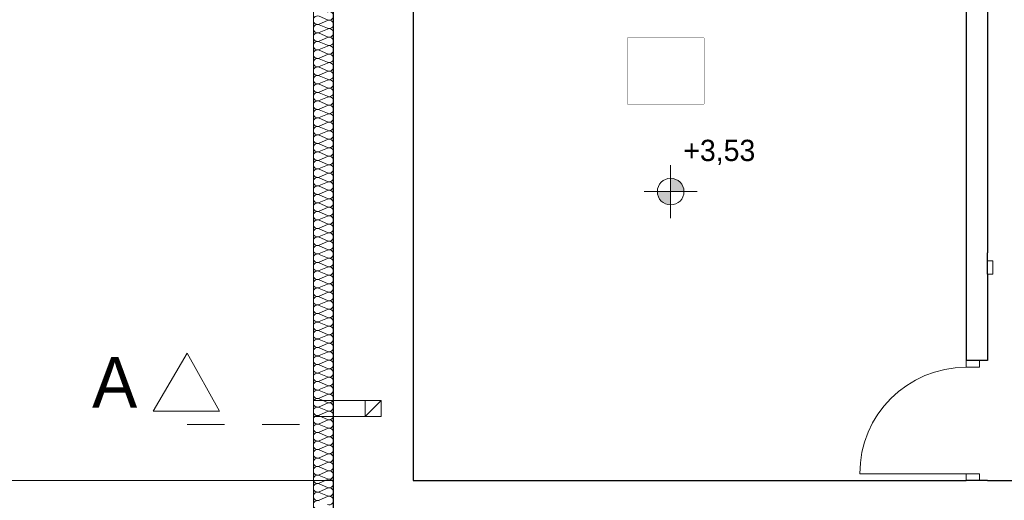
# Model space of a CAD drawing. Header units: inches. Extents: x -515158 to -470211, y -1887 to 84268.
# Tile 90 of 102: x -492371 to -484966, y 72667 to 76280. Entities that reach past the tile are written whole.
import ezdxf

# ---------------------------------------------------------------- set-up
doc = ezdxf.new("R2010")
doc.units = ezdxf.units.IN
doc.header["$MEASUREMENT"] = 0
doc.set_wipeout_variables(frame=1)
doc.linetypes.add('Dashed', pattern=[564.444447, 282.222223, -282.222223])
for name, color, linetype, lineweight in [('#podkład', 252, 'Continuous', 9), ('Arch ocieplenie_Nr_Pióra__44', 252, 'Continuous', 9), ('Arch wykończenie_Nr_Pióra__3', 252, 'Continuous', 18), ('INWENT DACH_Nr_Pióra__21', 252, 'Continuous', 9), ('INWENT OPISY_Nr_Pióra__21', 252, 'Continuous', 9), ('INWENT OPISY_Nr_Pióra__41', 252, 'Continuous', 15), ('INWENT RZĘDNE_Nr_Pióra__21', 252, 'Continuous', 9), ('INWENT. DRZWI_Nr_Pióra__5', 252, 'Continuous', 13), ('INWENT.ŚCIANY_Nr_Pióra__1', 252, 'Continuous', 25), ('Istniejące kominy_Nr_Pióra__21', 252, 'Continuous', 9)]:
    doc.layers.add(name, color=color, linetype=linetype, lineweight=lineweight)
doc.layers.add('Arch ocieplenie', color=252, linetype='Continuous')
doc.layers.add('INWENT RZĘDNE', color=252, linetype='Continuous')
doc.styles.add('GENERATED_STYLE_3', font='txt')
doc.styles.add('GENERATED_STYLE_4', font='txt')
doc.styles.add('GENERATED_STYLE_7', font='txt')

# ---------------------------------------------------------------- blocks, each defined once
blk = doc.blocks.new('Koty wysokościowe_46', base_point=(-486411, 76188))
at = {"layer": 'INWENT RZĘDNE_Nr_Pióra__21', "linetype": 'Continuous'}
for points in [[(-486411, 76188), (-486311, 76188), (-486318.6, 76226.3), (-486340.3, 76258.7), (-486372.8, 76280.4), (-486411, 76288)], [(-486411, 76188), (-486511, 76188), (-486503.4, 76149.7), (-486481.7, 76117.3), (-486449.3, 76095.6), (-486411, 76088)]]:
    blk.add_hatch(color=256, dxfattribs=at).paths.add_polyline_path(points, flags=0)
for p, q in [((-486411, 75988), (-486411, 76388)), ((-486611, 76188), (-486211, 76188))]:
    blk.add_line(p, q, dxfattribs=at)
blk.add_circle((-486411, 76188), 100, dxfattribs=at)
at = {"layer": 'INWENT RZĘDNE_Nr_Pióra__21', "insert": (-486315.7, 76388), "char_height": 160, "attachment_point": 7, "style": 'GENERATED_STYLE_3'}
blk.add_mtext('{+3,53}', dxfattribs=at)
blk = doc.blocks.new('Izolacja cieplna 14_211', base_point=(-488948.3, 67857.6))
at = {"layer": 'Arch ocieplenie_Nr_Pióra__44', "linetype": 'Continuous'}
for p, q in [((-488993, 77479.6), (-489053.6, 77506.2)), ((-489053.6, 77447.6), (-488993, 77474.2)), ((-488993, 77415.7), (-489053.6, 77442.2)), ((-489053.6, 77383.7), (-488993, 77410.3)), ((-488993, 77351.7), (-489053.6, 77378.3)), ((-489053.6, 77319.8), (-488993, 77346.4)), ((-488993, 77287.8), (-489053.6, 77314.4)), ((-489053.6, 77255.9), (-488993, 77282.5)), ((-488993, 77223.9), (-489053.6, 77250.5)), ((-489053.6, 77192), (-488993, 77218.5)), ((-488993, 77160), (-489053.6, 77186.6)), ((-489053.6, 77128), (-488993, 77154.6)), ((-488993, 77096.1), (-489053.6, 77122.7)), ((-489053.6, 77064.1), (-488993, 77090.7)), ((-488993, 77032.2), (-489053.6, 77058.8)), ((-489053.6, 77000.2), (-488993, 77026.8)), ((-488993, 76968.3), (-489053.6, 76994.8)), ((-489053.6, 76936.3), (-488993, 76962.9)), ((-488993, 76904.3), (-489053.6, 76930.9)), ((-489053.6, 76872.4), (-488993, 76899)), ((-488993, 76840.4), (-489053.6, 76867)), ((-489053.6, 76808.5), (-488993, 76835.1)), ((-488993, 76776.5), (-489053.6, 76803.1)), ((-489053.6, 76744.5), (-488993, 76771.1)), ((-488993, 76712.6), (-489053.6, 76739.2)), ((-489053.6, 76680.6), (-488993, 76707.2)), ((-488993, 76648.7), (-489053.6, 76675.3)), ((-489053.6, 76616.7), (-488993, 76643.3)), ((-488993, 76584.8), (-489053.6, 76611.3)), ((-489053.6, 76552.8), (-488993, 76579.4)), ((-488993, 76520.8), (-489053.6, 76547.4)), ((-489053.6, 76488.9), (-488993, 76515.5)), ((-488993, 76456.9), (-489053.6, 76483.5)), ((-489053.6, 76425), (-488993, 76451.6)), ((-488993, 76393), (-489053.6, 76419.6)), ((-489053.6, 76361.1), (-488993, 76387.6)), ((-488993, 76329.1), (-489053.6, 76355.7)), ((-489053.6, 76297.1), (-488993, 76323.7)), ((-488993, 76265.2), (-489053.6, 76291.8)), ((-489053.6, 76233.2), (-488993, 76259.8)), ((-488993, 76201.3), (-489053.6, 76227.9)), ((-489053.6, 76169.3), (-488993, 76195.9)), ((-488993, 76137.4), (-489053.6, 76163.9)), ((-489053.6, 76105.4), (-488993, 76132)), ((-488993, 76073.4), (-489053.6, 76100)), ((-489053.6, 76041.5), (-488993, 76068.1)), ((-488993, 76009.5), (-489053.6, 76036.1)), ((-489053.6, 75977.6), (-488993, 76004.2)), ((-488993, 75945.6), (-489053.6, 75972.2)), ((-489053.6, 75913.6), (-488993, 75940.2)), ((-488993, 75881.7), (-489053.6, 75908.3)), ((-489053.6, 75849.7), (-488993, 75876.3)), ((-488993, 75817.8), (-489053.6, 75844.4)), ((-489053.6, 75785.8), (-488993, 75812.4)), ((-488993, 75753.9), (-489053.6, 75780.4)), ((-489053.6, 75721.9), (-488993, 75748.5)), ((-488993, 75689.9), (-489053.6, 75716.5)), ((-489053.6, 75658), (-488993, 75684.6)), ((-488993, 75626), (-489053.6, 75652.6)), ((-489053.6, 75594.1), (-488993, 75620.7)), ((-488993, 75562.1), (-489053.6, 75588.7)), ((-489053.6, 75530.2), (-488993, 75556.7)), ((-488993, 75498.2), (-489053.6, 75524.8)), ((-489053.6, 75466.2), (-488993, 75492.8)), ((-488993, 75434.3), (-489053.6, 75460.9)), ((-489053.6, 75402.3), (-488993, 75428.9)), ((-488993, 75370.4), (-489053.6, 75397)), ((-489053.6, 75338.4), (-488993, 75365)), ((-488993, 75306.5), (-489053.6, 75333)), ((-489053.6, 75274.5), (-488993, 75301.1)), ((-488993, 75242.5), (-489053.6, 75269.1)), ((-489053.6, 75210.6), (-488993, 75237.2)), ((-488993, 75178.6), (-489053.6, 75205.2)), ((-489053.6, 75146.7), (-488993, 75173.3)), ((-488993, 75114.7), (-489053.6, 75141.3)), ((-489053.6, 75082.7), (-488993, 75109.3)), ((-488993, 75050.8), (-489053.6, 75077.4)), ((-489053.6, 75018.8), (-488993, 75045.4)), ((-488993, 74986.9), (-489053.6, 75013.5)), ((-489053.6, 74954.9), (-488993, 74981.5)), ((-488993, 74923), (-489053.6, 74949.5)), ((-489053.6, 74891), (-488993, 74917.6)), ((-488993, 74859), (-489053.6, 74885.6)), ((-489053.6, 74827.1), (-488993, 74853.7)), ((-488993, 74795.1), (-489053.6, 74821.7)), ((-489053.6, 74763.2), (-488993, 74789.8)), ((-488993, 74731.2), (-489053.6, 74757.8)), ((-489053.6, 74699.3), (-488993, 74725.8)), ((-488993, 74667.3), (-489053.6, 74693.9)), ((-489053.6, 74635.3), (-488993, 74661.9)), ((-488993, 74603.4), (-489053.6, 74630)), ((-489053.6, 74571.4), (-488993, 74598)), ((-488993, 74539.5), (-489053.6, 74566.1)), ((-489053.6, 74507.5), (-488993, 74534.1)), ((-488993, 74475.6), (-489053.6, 74502.1)), ((-489053.6, 74443.6), (-488993, 74470.2)), ((-488993, 74411.6), (-489053.6, 74438.2)), ((-489053.6, 74379.7), (-488993, 74406.3)), ((-488993, 74347.7), (-489053.6, 74374.3)), ((-489053.6, 74315.8), (-488993, 74342.4)), ((-488993, 74283.8), (-489053.6, 74310.4)), ((-489053.6, 74251.8), (-488993, 74278.4)), ((-488993, 74219.9), (-489053.6, 74246.5)), ((-489053.6, 74187.9), (-488993, 74214.5)), ((-488993, 74156), (-489053.6, 74182.6)), ((-489053.6, 74124), (-488993, 74150.6)), ((-488993, 74092.1), (-489053.6, 74118.6)), ((-489053.6, 74060.1), (-488993, 74086.7)), ((-488993, 74028.1), (-489053.6, 74054.7)), ((-489053.6, 73996.2), (-488993, 74022.8)), ((-488993, 73964.2), (-489053.6, 73990.8)), ((-489053.6, 73932.3), (-488993, 73958.9)), ((-488993, 73900.3), (-489053.6, 73926.9)), ((-489053.6, 73868.4), (-488993, 73894.9))]:
    blk.add_line(p, q, dxfattribs=at)
for centre, start_param, end_param in [((-488980.2, 77508.8), 2.7288, 6.695979), ((-489066.4, 77476.9), 5.870392, 9.837571), ((-488980.2, 77444.9), 2.7288, 6.695979), ((-489066.4, 77413), 5.870392, 9.837571), ((-488980.2, 77381), 2.7288, 6.695979), ((-489066.4, 77349.1), 5.870392, 9.837571), ((-489066.4, 77285.1), 5.870392, 9.837571), ((-488980.2, 77317.1), 2.7288, 6.695979), ((-489066.4, 77221.2), 5.870392, 9.837571), ((-488980.2, 77253.2), 2.7288, 6.695979), ((-489066.4, 77157.3), 5.870392, 9.837571), ((-488980.2, 77189.3), 2.7288, 6.695979), ((-489066.4, 77093.4), 5.870392, 9.837571), ((-488980.2, 77125.4), 2.7288, 6.695979), ((-488980.2, 77061.4), 2.7288, 6.695979), ((-489066.4, 77029.5), 5.870392, 9.837571), ((-488980.2, 76997.5), 2.7288, 6.695979), ((-489066.4, 76965.6), 5.870392, 9.837571), ((-488980.2, 76933.6), 2.7288, 6.695979), ((-489066.4, 76901.7), 5.870392, 9.837571), ((-489066.4, 76837.7), 5.870392, 9.837571), ((-488980.2, 76869.7), 2.7288, 6.695979), ((-489066.4, 76773.8), 5.870392, 9.837571), ((-488980.2, 76805.8), 2.7288, 6.695979), ((-489066.4, 76709.9), 5.870392, 9.837571), ((-488980.2, 76741.9), 2.7288, 6.695979), ((-489066.4, 76646), 5.870392, 9.837571), ((-488980.2, 76677.9), 2.7288, 6.695979), ((-488980.2, 76614), 2.7288, 6.695979), ((-489066.4, 76582.1), 5.870392, 9.837571), ((-488980.2, 76550.1), 2.7288, 6.695979), ((-489066.4, 76518.2), 5.870392, 9.837571), ((-488980.2, 76486.2), 2.7288, 6.695979), ((-489066.4, 76454.2), 5.870392, 9.837571), ((-489066.4, 76390.3), 5.870392, 9.837571), ((-488980.2, 76422.3), 2.7288, 6.695979), ((-489066.4, 76326.4), 5.870392, 9.837571), ((-488980.2, 76358.4), 2.7288, 6.695979), ((-489066.4, 76262.5), 5.870392, 9.837571), ((-488980.2, 76294.5), 2.7288, 6.695979), ((-489066.4, 76198.6), 5.870392, 9.837571), ((-488980.2, 76230.5), 2.7288, 6.695979), ((-489066.4, 76134.7), 5.870392, 9.837571), ((-488980.2, 76166.6), 2.7288, 6.695979), ((-488980.2, 76102.7), 2.7288, 6.695979), ((-489066.4, 76070.8), 5.870392, 9.837571), ((-488980.2, 76038.8), 2.7288, 6.695979), ((-489066.4, 76006.8), 5.870392, 9.837571), ((-488980.2, 75974.9), 2.7288, 6.695979), ((-489066.4, 75942.9), 5.870392, 9.837571), ((-489066.4, 75879), 5.870392, 9.837571), ((-488980.2, 75911), 2.7288, 6.695979), ((-489066.4, 75815.1), 5.870392, 9.837571), ((-488980.2, 75847), 2.7288, 6.695979), ((-489066.4, 75751.2), 5.870392, 9.837571), ((-488980.2, 75783.1), 2.7288, 6.695979), ((-489066.4, 75687.3), 5.870392, 9.837571), ((-488980.2, 75719.2), 2.7288, 6.695979), ((-488980.2, 75655.3), 2.7288, 6.695979), ((-489066.4, 75623.3), 5.870392, 9.837571), ((-488980.2, 75591.4), 2.7288, 6.695979), ((-489066.4, 75559.4), 5.870392, 9.837571), ((-488980.2, 75527.5), 2.7288, 6.695979), ((-489066.4, 75495.5), 5.870392, 9.837571), ((-489066.4, 75431.6), 5.870392, 9.837571), ((-488980.2, 75463.6), 2.7288, 6.695979), ((-489066.4, 75367.7), 5.870392, 9.837571), ((-488980.2, 75399.6), 2.7288, 6.695979), ((-489066.4, 75303.8), 5.870392, 9.837571), ((-488980.2, 75335.7), 2.7288, 6.695979), ((-489066.4, 75239.9), 5.870392, 9.837571), ((-488980.2, 75271.8), 2.7288, 6.695979), ((-488980.2, 75207.9), 2.7288, 6.695979), ((-489066.4, 75175.9), 5.870392, 9.837571), ((-488980.2, 75144), 2.7288, 6.695979), ((-489066.4, 75112), 5.870392, 9.837571), ((-488980.2, 75080.1), 2.7288, 6.695979), ((-489066.4, 75048.1), 5.870392, 9.837571), ((-489066.4, 74984.2), 5.870392, 9.837571), ((-488980.2, 75016.1), 2.7288, 6.695979), ((-489066.4, 74920.3), 5.870392, 9.837571), ((-488980.2, 74952.2), 2.7288, 6.695979), ((-489066.4, 74856.4), 5.870392, 9.837571), ((-488980.2, 74888.3), 2.7288, 6.695979), ((-489066.4, 74792.4), 5.870392, 9.837571), ((-488980.2, 74824.4), 2.7288, 6.695979), ((-488980.2, 74760.5), 2.7288, 6.695979), ((-489066.4, 74728.5), 5.870392, 9.837571), ((-488980.2, 74696.6), 2.7288, 6.695979), ((-489066.4, 74664.6), 5.870392, 9.837571), ((-488980.2, 74632.7), 2.7288, 6.695979), ((-489066.4, 74600.7), 5.870392, 9.837571), ((-488980.2, 74568.7), 2.7288, 6.695979), ((-489066.4, 74536.8), 5.870392, 9.837571), ((-489066.4, 74472.9), 5.870392, 9.837571), ((-488980.2, 74504.8), 2.7288, 6.695979), ((-489066.4, 74409), 5.870392, 9.837571), ((-488980.2, 74440.9), 2.7288, 6.695979), ((-489066.4, 74345), 5.870392, 9.837571), ((-488980.2, 74377), 2.7288, 6.695979), ((-489066.4, 74281.1), 5.870392, 9.837571), ((-488980.2, 74313.1), 2.7288, 6.695979), ((-488980.2, 74249.2), 2.7288, 6.695979), ((-489066.4, 74217.2), 5.870392, 9.837571), ((-488980.2, 74185.2), 2.7288, 6.695979), ((-489066.4, 74153.3), 5.870392, 9.837571), ((-488980.2, 74121.3), 2.7288, 6.695979), ((-489066.4, 74089.4), 5.870392, 9.837571), ((-489066.4, 74025.5), 5.870392, 9.837571), ((-488980.2, 74057.4), 2.7288, 6.695979), ((-489066.4, 73961.5), 5.870392, 9.837571), ((-488980.2, 73993.5), 2.7288, 6.695979), ((-489066.4, 73897.6), 5.870392, 9.837571), ((-488980.2, 73929.6), 2.7288, 6.695979), ((-489066.4, 73833.7), 5.870392, 9.837571), ((-488980.2, 73865.7), 2.7288, 6.695979)]:
    blk.add_ellipse(centre, major_axis=(0, 32), ratio=0.998249, start_param=start_param, end_param=end_param, dxfattribs=at)
blk = doc.blocks.new('p1')
at = {"layer": 'Arch wykończenie_Nr_Pióra__3', "color": 252, "linetype": 'Continuous'}
blk.add_line((-489098.3, 77874.3), (-489098.3, 65494.3), dxfattribs=at)
at = {"layer": 'INWENT DACH_Nr_Pióra__21', "color": 252, "linetype": 'Continuous'}
blk.add_line((-497758.3, 71804.3), (-488948.3, 71804.3), dxfattribs=at)
at = {"layer": 'INWENT OPISY_Nr_Pióra__21', "color": 252, "linetype": 'Continuous', "flags": 128}
blk.add_lwpolyline([(-486160.3, 74634.1), (-486736.3, 74634.1), (-486736.3, 75128.2), (-486160.3, 75128.2)], close=True, dxfattribs=at)
at = {"layer": 'INWENT OPISY_Nr_Pióra__41', "color": 252, "linetype": 'Continuous'}
for p, q in [((-490048.3, 72760.5), (-490304, 72324.3)), ((-489804, 72324.3), (-490048.3, 72760.5)), ((-489804, 72324.3), (-490304, 72324.3))]:
    blk.add_line(p, q, dxfattribs=at)
at = {"layer": 'INWENT OPISY_Nr_Pióra__41', "color": 252, "linetype": 'Dashed'}
blk.add_line((-490048.3, 72224.3), (-488948.3, 72224.3), dxfattribs=at)
at = {"layer": 'INWENT. DRZWI_Nr_Pióra__5', "color": 252, "linetype": 'Continuous'}
for p, q in [((-484028.3, 73454.3), (-483988.3, 73454.3)), ((-483988.3, 73454.3), (-483988.3, 73354.3)), ((-483988.3, 73354.3), (-484028.3, 73354.3)), ((-484188.3, 72704.3), (-484188.3, 72654.3)), ((-484188.3, 72654.3), (-484088.3, 72654.3)), ((-484088.3, 72654.3), (-484088.3, 72704.3)), ((-484188.3, 71854.3), (-484988.3, 71854.3)), ((-484188.3, 71804.3), (-484188.3, 71854.3)), ((-484188.3, 71854.3), (-484088.3, 71854.3)), ((-484088.3, 71854.3), (-484088.3, 71804.3))]:
    blk.add_line(p, q, dxfattribs=at)
blk.add_arc((-484188.3, 71854.3), 800, 90, 180, dxfattribs=at)
at = {"layer": 'INWENT.ŚCIANY_Nr_Pióra__1', "color": 252, "linetype": 'Continuous'}
for p, q in [((-488948.3, 77724.3), (-488948.3, 65644.3)), ((-488348.3, 77124.3), (-488348.3, 71804.3)), ((-484188.3, 77124.3), (-484188.3, 72704.3)), ((-484028.3, 77124.3), (-484028.3, 73514.3)), ((-484028.3, 73354.3), (-484028.3, 73514.3)), ((-484028.3, 73354.3), (-484028.3, 72704.3)), ((-484028.3, 72704.3), (-484188.3, 72704.3)), ((-488348.3, 71804.3), (-484188.3, 71804.3)), ((-484028.3, 71804.3), (-484188.3, 71804.3)), ((-484028.3, 71804.3), (-477428.3, 71804.3))]:
    blk.add_line(p, q, dxfattribs=at)
at = {"layer": 'Istniejące kominy_Nr_Pióra__21', "color": 252, "linetype": 'Continuous'}
for p, q in [((-489098.3, 72404.2), (-488708.3, 72404.2)), ((-488708.3, 72284.2), (-488588.3, 72404.2)), ((-488708.3, 72284.2), (-488708.3, 72404.2)), ((-488708.3, 72404.2), (-488588.3, 72404.2)), ((-488588.3, 72404.2), (-488588.3, 72284.2)), ((-488708.3, 72284.2), (-489098.3, 72284.2)), ((-488588.3, 72284.2), (-488708.3, 72284.2))]:
    blk.add_line(p, q, dxfattribs=at)
at = {"layer": 'Arch ocieplenie', "color": 252, "linetype": 'Continuous', "lineweight": 13}
blk.add_blockref('Izolacja cieplna 14_211', (-488948.3, 65644.3), dxfattribs=at)
at = {"layer": 'INWENT RZĘDNE', "color": 252}
blk.add_blockref('Koty wysokościowe_46', (-486411, 73974.7), dxfattribs=at)
at = {"layer": 'INWENT OPISY_Nr_Pióra__21', "color": 252, "linetype": 'Continuous', "insert": (-486448.3, 75031.2), "char_height": 300, "attachment_point": 8, "rotation": 180, "style": 'GENERATED_STYLE_4'}
blk.add_mtext('{1.7 }', dxfattribs=at)
at = {"layer": 'INWENT OPISY_Nr_Pióra__21', "color": 252, "linetype": 'Continuous', "insert": (-490592.6, 72731.4), "char_height": 380, "attachment_point": 2, "style": 'GENERATED_STYLE_7'}
blk.add_mtext('{A}', dxfattribs=at)
at = {"color": 252, "linetype": 'Continuous', "ltscale": 1970078.564540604}
blk.add_wipeout([(-486160.3, 74634.1), (-486736.3, 74634.1), (-486736.3, 75128.2), (-486160.3, 75128.2)], dxfattribs=at).dxf.layer = 'INWENT OPISY_Nr_Pióra__21'

msp = doc.modelspace()

# ---------------------------------------------------------------- block references
at = {"layer": '#podkład'}
msp.add_blockref('p1', (-1064.1, 1012.8), dxfattribs=at)

doc.saveas('drawing.dxf')
